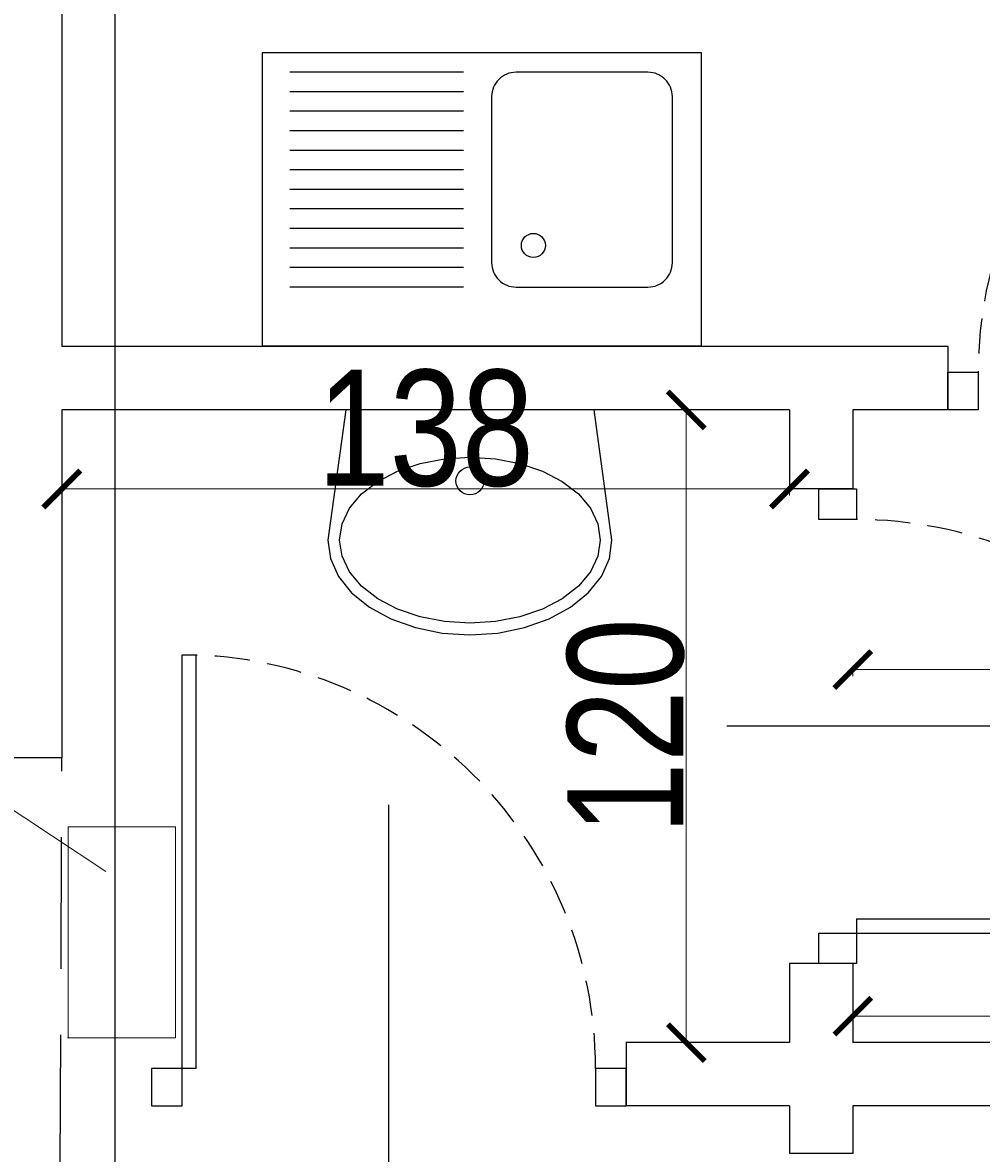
# Model space of a CAD drawing. Header units: millimetres. Extents: x -5941 to 19721, y -9230 to 6433.
# Tile 167 of 204: x 11291 to 11473, y 378 to 593. Entities that reach past the tile are written whole.
import ezdxf
from ezdxf.enums import TextEntityAlignment as Align

# ---------------------------------------------------------------- set-up
doc = ezdxf.new("R2010")
doc.units = ezdxf.units.MM
doc.linetypes.add('DASHED', pattern=[0.75, 0.5, -0.25])
for name, color, linetype in [('A_drzwi', 3, 'Continuous'), ('A_meble łaz kuch', 6, 'Continuous'), ('A_opis stolarki', 3, 'Continuous'), ('A_SC_MUROWANA_DZIAŁOWA', 42, 'Continuous'), ('A_scianazew', 42, 'Continuous'), ('A_wymiary', 55, 'Continuous')]:
    doc.layers.add(name, color=color, linetype=linetype)
doc.layers.add('A_meble łazienka i kuchnia', color=6, linetype='Continuous', lineweight=20)
doc.layers.add('GEB-BEZUG', color=2, linetype='Continuous', lineweight=25, true_color=0xffff00)
doc.styles.add('dar-styl', font='arial.ttf')
doc.styles.add('Opisowy', font='arial.ttf', dxfattribs={"width": 0.8})
doc.dimstyles.new('WYMIARY', dxfattribs={"dimtxt": 1.3, "dimasz": 7, "dimexe": 1.25, "dimexo": 0.3, "dimgap": 0.2, "dimtad": 1, "dimzin": 4, "dimtxsty": 'Opisowy', "dimblk1": 'ARCHTICK', "dimblk2": 'ARCHTICK', "dimsah": 1, "dimcen": 2.5, "dimazin": 0, "dimtfac": 1, "dimtmove": 1, "dimatfit": 3, "dimldrblk": 'ARCHTICK', "dimfxl": 0, "dimlwd": 18, "dimlwe": 9, "dimarcsym": 0})

# ---------------------------------------------------------------- blocks, each defined once
blk = doc.blocks.new('*U16')
at = {"color": 0}
for p, q in [((-28.55, -9.5), (-28.55, -6.5)), ((-28.55, -6.5), (59.45, -6.5)), ((59.45, -6.5), (59.45, -9.5)), ((-28.55, -9.5), (59.45, -9.5))]:
    blk.add_line(p, q, dxfattribs=at)
for points in [[(-36.55, 0), (-36.55, -6.5), (-28.55, -6.5), (-28.55, 0)], [(-36.55, -94.5), (-36.55, -101), (-28.55, -101), (-28.55, -94.5)]]:
    blk.add_lwpolyline(points, close=True, dxfattribs=at)
at = {"color": 0, "linetype": 'DASHED', "ltscale": 15}
blk.add_arc((-28.55, -6.5), 88, 270, 358.0464, dxfattribs=at)
at = {"layer": 'A_opis stolarki'}
blk.add_line((-56.09, -50.5), (27.54, -50.5), dxfattribs=at)
at = {"layer": 'A_opis stolarki', "ltscale": 0.5, "style": 'dar-styl', "text_generation_flag": 2}
blk.add_attdef('ODPORNOŚĆ_OGNIOWA', text='', height=15, rotation=85.9367, dxfattribs=at).set_placement((-55.81, -47.55), align=Align.TOP_CENTER)
at = {"layer": 'A_opis stolarki', "ltscale": 0.5, "style": 'dar-styl'}
blk.add_attdef('SYMBOL_DRZWI1', text='', height=14, dxfattribs=at).set_placement((-16.77, -50.5), align=Align.BOTTOM_CENTER)
blk.add_attdef('SYMBOL_DRZWI2', text='', height=14, dxfattribs=at).set_placement((-16.77, -53.5), align=Align.TOP_CENTER)
blk = doc.blocks.new('*U15')
at = {"color": 0}
for p, q in [((-28.55, -91.5), (-28.55, -94.5)), ((-28.55, -91.5), (59.45, -91.5)), ((59.45, -94.5), (59.45, -91.5)), ((-28.55, -94.5), (59.45, -94.5))]:
    blk.add_line(p, q, dxfattribs=at)
for points in [[(-36.55, -6.5), (-36.55, 0), (-28.55, 0), (-28.55, -6.5)], [(-36.55, -101), (-36.55, -94.5), (-28.55, -94.5), (-28.55, -101)]]:
    blk.add_lwpolyline(points, close=True, dxfattribs=at)
at = {"color": 0, "linetype": 'DASHED', "ltscale": 15}
blk.add_arc((-28.55, -94.5), 88, 1.9536, 90, dxfattribs=at)
at = {"layer": 'A_opis stolarki'}
blk.add_line((-56.09, -50.5), (27.54, -50.5), dxfattribs=at)
at = {"layer": 'A_opis stolarki', "ltscale": 0.5, "style": 'dar-styl', "text_generation_flag": 2}
blk.add_attdef('ODPORNOŚĆ_OGNIOWA', text='', height=15, rotation=85.9367, dxfattribs=at).set_placement((-55.81, -47.55), align=Align.TOP_CENTER)
at = {"layer": 'A_opis stolarki', "ltscale": 0.5, "style": 'dar-styl'}
blk.add_attdef('SYMBOL_DRZWI1', text='', height=14, dxfattribs=at).set_placement((-16.77, -50.5), align=Align.BOTTOM_CENTER)
blk.add_attdef('SYMBOL_DRZWI2', text='', height=14, dxfattribs=at).set_placement((-16.77, -53.5), align=Align.TOP_CENTER)
blk = doc.blocks.new('*U17')
at = {"color": 0}
for p, q in [((0, -6.5), (-88, -6.5)), ((-88, -6.5), (-88, -9.5)), ((0, -9.5), (0, -6.5)), ((0, -9.5), (-88, -9.5))]:
    blk.add_line(p, q, dxfattribs=at)
for points in [[(8, 0), (8, -6.5), (0, -6.5), (0, 0)], [(8, -94.5), (8, -101), (0, -101), (0, -94.5)]]:
    blk.add_lwpolyline(points, close=True, dxfattribs=at)
at = {"color": 0, "linetype": 'DASHED', "ltscale": 15}
blk.add_arc((0, -6.5), 88, 181.9536, 270, dxfattribs=at)
at = {"layer": 'A_opis stolarki'}
blk.add_line((-56.09, -50.5), (27.54, -50.5), dxfattribs=at)
at = {"layer": 'A_opis stolarki', "ltscale": 0.5, "style": 'dar-styl'}
blk.add_attdef('ODPORNOŚĆ_OGNIOWA', text='', height=15, rotation=274.0633, dxfattribs=at).set_placement((27.26, -47.55), align=Align.TOP_CENTER)
blk.add_attdef('SYMBOL_DRZWI1', text='', height=14, dxfattribs=at).set_placement((-16.77, -50.5), align=Align.BOTTOM_CENTER)
blk.add_attdef('SYMBOL_DRZWI2', text='', height=14, dxfattribs=at).set_placement((-16.77, -53.5), align=Align.TOP_CENTER)
blk = doc.blocks.new('_ArchTick')
at = {"color": 0, "const_width": 0.15}
blk.add_lwpolyline([(-0.5, -0.5), (0.5, 0.5)], dxfattribs=at)
blk = doc.blocks.new('*D55')
at = {"layer": 'A_wymiary', "color": 0, "lineweight": 9}
for p, q in [((11417.93, 519.08), (11415.98, 519.08)), ((11417.93, 399.08), (11415.98, 399.08))]:
    blk.add_line(p, q, dxfattribs=at)
at = {"layer": 'A_wymiary', "color": 0, "lineweight": 18}
blk.add_line((11417.23, 399.08), (11417.23, 519.08), dxfattribs=at)
at = {"layer": 'Defpoints', "color": 0}
for p in [(11417.23, 519.08), (11436.81, 519.08), (11436.81, 399.08)]:
    blk.add_point(p, dxfattribs=at)
at = {"layer": 'A_wymiary', "color": 0, "lineweight": 18, "xscale": 7, "yscale": 7, "zscale": 7}
for p, rotation in [((11417.23, 519.08), 90), ((11417.23, 399.08), 270)]:
    blk.add_blockref('_ArchTick', p, dxfattribs=dict(at, rotation=rotation))
at = {"layer": 'A_wymiary', "color": 0, "insert": (11405.8, 459.08), "char_height": 1.3, "attachment_point": 5, "rotation": 90, "style": 'Opisowy'}
blk.add_mtext('{\\H16.923077x;\\C3;120}', dxfattribs=at)
blk = doc.blocks.new('*D56')
at = {"layer": 'A_wymiary', "color": 0, "lineweight": 9}
for p, q in [((11298.81, 504.78), (11298.81, 502.83)), ((11436.81, 504.78), (11436.81, 502.83))]:
    blk.add_line(p, q, dxfattribs=at)
at = {"layer": 'A_wymiary', "color": 0, "lineweight": 18}
blk.add_line((11298.81, 504.08), (11436.81, 504.08), dxfattribs=at)
at = {"layer": 'Defpoints', "color": 0}
for p in [(11298.81, 519.08), (11436.81, 519.08), (11436.81, 504.08)]:
    blk.add_point(p, dxfattribs=at)
at = {"layer": 'A_wymiary', "color": 0, "lineweight": 18, "xscale": 7, "yscale": 7, "zscale": 7, "rotation": 180}
blk.add_blockref('_ArchTick', (11298.81, 504.08), dxfattribs=at)
at = {"layer": 'A_wymiary', "color": 0, "lineweight": 18, "xscale": 7, "yscale": 7, "zscale": 7}
blk.add_blockref('_ArchTick', (11436.81, 504.08), dxfattribs=at)
at = {"layer": 'A_wymiary', "color": 0, "insert": (11367.81, 515.52), "char_height": 1.3, "attachment_point": 5, "style": 'Opisowy'}
blk.add_mtext('{\\H16.923077x;\\C3;138}', dxfattribs=at)
blk = doc.blocks.new('*D60')
at = {"layer": 'A_wymiary', "color": 0, "lineweight": 9}
for p, q in [((11448.81, 403.4), (11448.81, 405.35)), ((11592.81, 403.4), (11592.81, 405.35))]:
    blk.add_line(p, q, dxfattribs=at)
at = {"layer": 'A_wymiary', "color": 0, "lineweight": 18}
blk.add_line((11448.81, 404.1), (11592.81, 404.1), dxfattribs=at)
at = {"layer": 'Defpoints', "color": 0}
for p in [(11592.81, 404.1), (11448.81, 399.08), (11592.81, 399.08)]:
    blk.add_point(p, dxfattribs=at)
at = {"layer": 'A_wymiary', "color": 0, "lineweight": 18, "xscale": 7, "yscale": 7, "zscale": 7, "rotation": 180}
blk.add_blockref('_ArchTick', (11448.81, 404.1), dxfattribs=at)
at = {"layer": 'A_wymiary', "color": 0, "lineweight": 18, "xscale": 7, "yscale": 7, "zscale": 7}
blk.add_blockref('_ArchTick', (11592.81, 404.1), dxfattribs=at)
at = {"layer": 'A_wymiary', "color": 0, "insert": (11520.81, 415.34), "char_height": 1.3, "attachment_point": 5, "style": 'Opisowy'}
blk.add_mtext('{\\H16.923077x;\\C3;144}', dxfattribs=at)
blk = doc.blocks.new('*D61')
at = {"layer": 'A_wymiary', "color": 0, "lineweight": 9}
for p, q in [((11448.81, 470.53), (11448.81, 468.58)), ((11738.81, 470.53), (11738.81, 468.58))]:
    blk.add_line(p, q, dxfattribs=at)
at = {"layer": 'A_wymiary', "color": 0, "lineweight": 18}
blk.add_line((11448.81, 469.83), (11738.81, 469.83), dxfattribs=at)
at = {"layer": 'Defpoints', "color": 0}
for p in [(11448.81, 519.08), (11738.81, 519.08), (11738.81, 469.83)]:
    blk.add_point(p, dxfattribs=at)
at = {"layer": 'A_wymiary', "color": 0, "lineweight": 18, "xscale": 7, "yscale": 7, "zscale": 7, "rotation": 180}
blk.add_blockref('_ArchTick', (11448.81, 469.83), dxfattribs=at)
at = {"layer": 'A_wymiary', "color": 0, "lineweight": 18, "xscale": 7, "yscale": 7, "zscale": 7}
blk.add_blockref('_ArchTick', (11738.81, 469.83), dxfattribs=at)
at = {"layer": 'A_wymiary', "color": 0, "insert": (11593.81, 481.26), "char_height": 1.3, "attachment_point": 5, "style": 'Opisowy'}
blk.add_mtext('{\\H16.923077x;\\C3;290}', dxfattribs=at)
blk = doc.blocks.new('LAV_FLAT_BACK-OVAL_8')
at = {"color": 0, "linetype": 'Continuous'}
for p, q in [((-0.266, 0.2792), (-0.305, 0)), ((0.266, 0.2792), (-0.266, 0.2792)), ((-0.2658, 0.2788), (-0.266, 0.2788)), ((0.266, 0.2788), (0.2658, 0.2788)), ((0.3043, 0), (0.266, 0.2792)), ((-0.107, 0.1643), (-0.0545, 0.1744)), ((-0.0545, 0.1744), (0, 0.1779)), ((0, 0.1779), (0.0545, 0.1744)), ((0.0545, 0.1744), (0.107, 0.1643)), ((-0.1977, 0.1258), (-0.1553, 0.1479)), ((-0.1553, 0.1479), (-0.107, 0.1643)), ((0.107, 0.1643), (0.1553, 0.1479)), ((0.1553, 0.1479), (0.1977, 0.1258)), ((-0.2325, 0.0988), (-0.1977, 0.1258)), ((0.1977, 0.1258), (0.2325, 0.0988)), ((-0.2583, 0.0681), (-0.2325, 0.0988)), ((0.2325, 0.0988), (0.2583, 0.0681)), ((-0.2742, 0.0347), (-0.2583, 0.0681)), ((0.2583, 0.0681), (0.2742, 0.0347)), ((-0.2796, 0), (-0.2742, 0.0347)), ((0.2742, 0.0347), (0.2789, 0)), ((0.2789, 0), (0.2742, -0.0347)), ((0.2992, -0.0397), (0.3043, 0)), ((-0.305, 0), (-0.2992, -0.0397)), ((-0.2742, -0.0347), (-0.2796, 0)), ((-0.2992, -0.0397), (-0.2818, -0.0778)), ((-0.2583, -0.0681), (-0.2742, -0.0347)), ((0.2742, -0.0347), (0.2583, -0.0681)), ((0.2818, -0.0778), (0.2992, -0.0397)), ((-0.2325, -0.0988), (-0.2583, -0.0681)), ((0.2583, -0.0681), (0.2325, -0.0988)), ((-0.2818, -0.0778), (-0.2536, -0.1129)), ((0.2536, -0.1129), (0.2818, -0.0778)), ((-0.2536, -0.1129), (-0.2157, -0.1437)), ((-0.1977, -0.1258), (-0.2325, -0.0988)), ((0.2325, -0.0988), (0.1977, -0.1258)), ((0.2157, -0.1437), (0.2536, -0.1129)), ((-0.2157, -0.1437), (-0.1695, -0.169)), ((-0.1553, -0.1479), (-0.1977, -0.1258)), ((0.1977, -0.1258), (0.1553, -0.1479)), ((0.1695, -0.169), (0.2157, -0.1437)), ((-0.1695, -0.169), (-0.1167, -0.1878)), ((-0.107, -0.1643), (-0.1553, -0.1479)), ((-0.0545, -0.1744), (-0.107, -0.1643)), ((0.107, -0.1643), (0.0545, -0.1744)), ((0.1553, -0.1479), (0.107, -0.1643)), ((0.1167, -0.1878), (0.1695, -0.169)), ((-0.1167, -0.1878), (-0.0595, -0.1994)), ((0, -0.1779), (-0.0545, -0.1744)), ((0.0545, -0.1744), (0, -0.1779)), ((0.0595, -0.1994), (0.1167, -0.1878)), ((-0.0595, -0.1994), (0, -0.2033)), ((0, -0.2033), (0.0595, -0.1994))]:
    blk.add_line(p, q, dxfattribs=at)
blk.add_circle((0, 0.1267), 0.03, dxfattribs=at)
blk = doc.blocks.new('zlew_1KO')
for points in [[(0, 60), (0, 0), (90, 0), (90, 60), (0, 60)], [(48.77, 48), (84.36, 48)], [(48.77, 44), (84.36, 44)], [(48.77, 40), (84.36, 40)], [(48.77, 36), (84.36, 36)], [(48.77, 32), (84.36, 32)], [(48.77, 28), (84.36, 28)], [(48.77, 24), (84.36, 24)], [(48.77, 20), (84.36, 20)], [(48.77, 16), (84.36, 16)], [(48.77, 12), (84.36, 12)], [(48.77, 8), (84.36, 8)], [(48.77, 4), (84.36, 4)]]:
    blk.add_lwpolyline(points)
blk.add_lwpolyline([(6, 43), (6, 9, 0.414214), (11, 4), (38, 4, 0.414214), (43, 9), (43, 43, 0.414214), (38, 48), (11, 48, 0.414214)], format="xyb", close=True)
blk.add_circle((34.46, 39.46), 2.46)

msp = doc.modelspace()

# ---------------------------------------------------------------- linework, layer by layer
at = {"linetype": 'DASHED', "ltscale": 50}
msp.add_lwpolyline([(11298.809, 453.079), (11263.809, 453.079), (11263.809, 338.076), (11298.383, 338.076)], close=True, dxfattribs=at)
at = {"layer": 'A_meble łazienka i kuchnia'}
for p, q in [((11255.254, 465.883), (11307.18, 431.546)), ((11300.03, 400.02), (11300.03, 440.02)), ((11300.03, 440.02), (11320.356, 440.02)), ((11320.356, 440.02), (11320.356, 400.02)), ((11320.356, 400.02), (11299.904, 400.02))]:
    msp.add_line(p, q, dxfattribs=at)
at = {"layer": 'A_SC_MUROWANA_DZIAŁOWA'}
for p, q in [((11466.809, 531.079), (11298.809, 531.079)), ((11436.809, 519.079), (11298.809, 519.079)), ((11466.809, 519.079), (11448.809, 519.079)), ((11448.809, 504.079), (11436.809, 504.079)), ((11448.809, 414.079), (11436.809, 414.079)), ((11436.809, 399.079), (11405.809, 399.079)), ((11592.809, 399.079), (11448.809, 399.079)), ((11436.809, 387.079), (11405.809, 387.079)), ((11580.809, 387.079), (11448.809, 387.079)), ((11448.809, 378.079), (11436.809, 378.079))]:
    msp.add_line(p, q, dxfattribs=at)
for points in [[(11466.809, 531.079), (11466.809, 519.079)], [(11436.809, 519.079), (11436.809, 504.079)], [(11448.809, 519.079), (11448.809, 504.079)], [(11436.809, 414.079), (11436.809, 399.079)], [(11448.809, 414.079), (11448.809, 399.079)], [(11405.809, 399.079), (11405.809, 387.079)], [(11436.809, 387.079), (11436.809, 378.079)], [(11448.809, 387.079), (11448.809, 378.079)]]:
    msp.add_lwpolyline(points, dxfattribs=at)
at = {"layer": 'A_scianazew'}
for points in [[(11298.809, 602.079), (11298.809, 531.079)], [(11298.809, 519.079), (11298.809, 453.079)]]:
    msp.add_lwpolyline(points, dxfattribs=at)
at = {"layer": 'GEB-BEZUG'}
msp.add_lwpolyline([(12158.364, -205.033), (12158.364, -158.97), (11771.294, -158.97), (11771.294, -28.855), (11308.894, -28.855), (11308.894, 785.474)], dxfattribs=at)

# ---------------------------------------------------------------- block references
at = {"layer": 'A_drzwi', "xscale": 0.8910891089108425, "yscale": 0.8910891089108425, "zscale": 0.8910891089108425}
for name, p, rotation in [('*U15', (11466.809, 551.649), 89.99999999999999), ('*U17', (11449.494, 414.079), 180), ('*U16', (11315.809, 419.649), 89.99999999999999)]:
    msp.add_blockref(name, p, dxfattribs=dict(at, rotation=rotation))
at = {"layer": 'A_meble łaz kuch'}
for name, p, xscale, yscale, zscale, rotation in [('zlew_1KO', (11420.144, 586.812, -0.03), 0.926099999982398, 0.926099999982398, 0.926099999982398, 180), ('LAV_FLAT_BACK-OVAL_8', (11376.204, 494.392), 88.45642911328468, 88.45642911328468, 88.45642911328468, 360)]:
    msp.add_blockref(name, p, dxfattribs=dict(at, xscale=xscale, yscale=yscale, zscale=zscale, rotation=rotation))

# ---------------------------------------------------------------- dimensions: what is measured, and where the dimension line sits
at = {"layer": 'A_wymiary'}
for base, p1, p2, text, picture, middle in [((11436.809, 504.079), (11298.809, 519.079), (11436.809, 519.079), '{\\H16.923077x;\\C3;138}', '*D56', (11367.809, 515.52)), ((11738.809, 469.829), (11448.809, 519.079), (11738.809, 519.079), '{\\H16.923077x;\\C3;290}', '*D61', (11593.809, 481.262)), ((11592.809, 404.098), (11448.809, 399.079), (11592.809, 399.079), '{\\H16.923077x;\\C3;144}', '*D60', (11520.809, 415.343))]:
    dim = msp.add_linear_dim(base=base, p1=p1, p2=p2, text=text, dimstyle='WYMIARY', override={"dimtxsty": 'Opisowy'}, dxfattribs=at)
    dim.commit()
    dim.dimension.update_dxf_attribs({"geometry": picture, "text_midpoint": middle})
dim = msp.add_linear_dim(base=(11417.231, 519.079), p1=(11436.809, 399.079), p2=(11436.809, 519.079), angle=90, text='{\\H16.923077x;\\C3;120}', dimstyle='WYMIARY', override={"dimtxsty": 'Opisowy'}, dxfattribs=at)
dim.commit()
dim.dimension.update_dxf_attribs({"geometry": '*D55', "text_midpoint": (11405.798, 459.079)})

doc.saveas('drawing.dxf')
